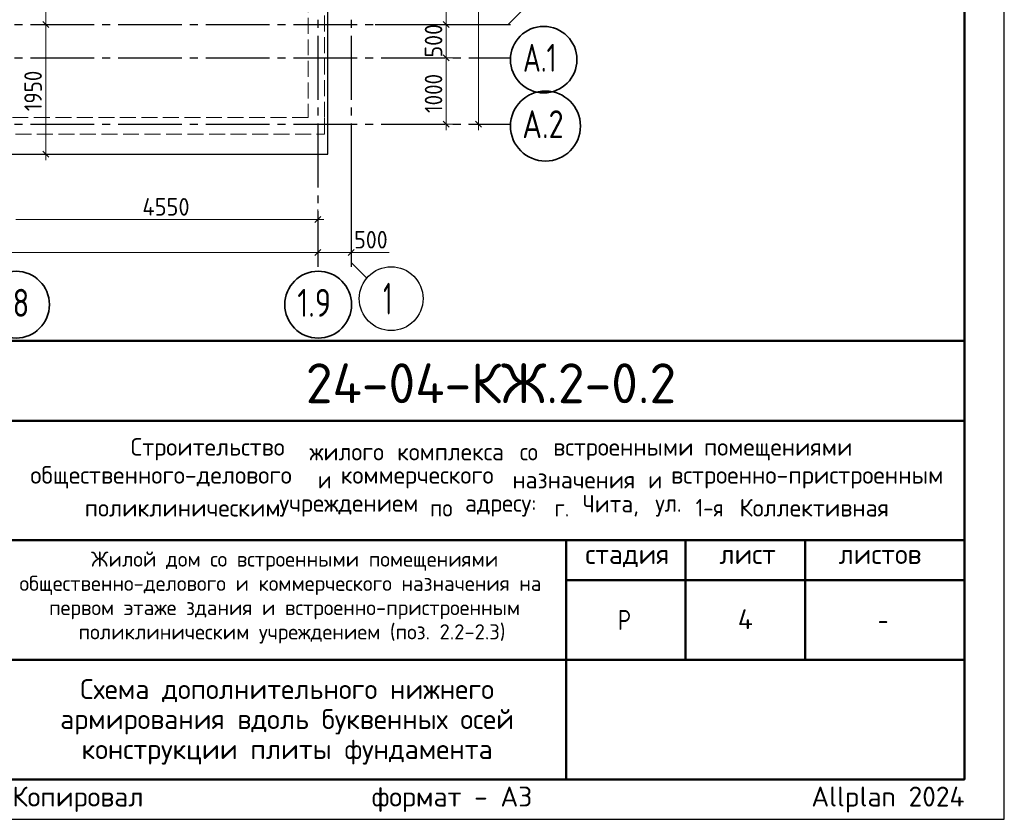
# Model space of a CAD drawing. Header units: millimetres. Extents: x 0 to 50400, y 0 to 35640.
# Tile 7 of 8: x 35573 to 50400, y 0 to 12036. Entities that reach past the tile are written whole.
import ezdxf

# ---------------------------------------------------------------- set-up
doc = ezdxf.new("R2010")
doc.units = ezdxf.units.MM
doc.linetypes.add('______2', pattern=[324, 240, -84])
doc.linetypes.add('______5', pattern=[1320, 960, -120, 120, -120])
for name, color, linetype, lineweight in [('Standard', 7, 'Continuous', 25), ('ЖБ Плита Фундамента верхний уровень', 7, 'Continuous', 35), ('ЖБ Стена верхний уровень', 7, 'Continuous', 35), ('Надписи', 7, 'Continuous', 25), ('Примечания', 7, 'Continuous', 13), ('Размерная линия_ общее', 7, 'Continuous', 13)]:
    doc.layers.add(name, color=color, linetype=linetype, lineweight=lineweight)
doc.layers.add('Оси', color=7, linetype='______5', lineweight=13, true_color=0x656565)
doc.styles.add('ISOCPEUR', font='txt')

msp = doc.modelspace()

# ---------------------------------------------------------------- linework, layer by layer
at = {"layer": 'Standard', "color": 7, "linetype": 'Continuous', "lineweight": 50, "transparency": 33554687}
for p, q in [((27600, 7200), (49800, 7200)), ((35400, 6000), (49800, 6000)), ((35400, 4200), (49800, 4200)), ((43800, 2400), (43800, 4200)), ((45600, 2400), (45600, 4200)), ((47400, 2400), (47400, 4200)), ((43800, 3600), (49800, 3600)), ((35400, 2400), (49800, 2400)), ((43800, 600), (43800, 2400)), ((43800, 600), (43800, 2400))]:
    msp.add_line(p, q, dxfattribs=at)
at = {"layer": 'Standard', "color": 7, "linetype": 'Continuous', "lineweight": 25, "transparency": 33554687}
for p, q in [((49800, 600), (49800, 7200)), ((27600, 600), (49800, 600)), ((27600, 600), (49800, 600)), ((27600, 600), (49800, 600))]:
    msp.add_line(p, q, dxfattribs=at)
msp.add_lwpolyline([(0, 0), (50400, 0), (50400, 35640), (0, 35640), (0, 0)], close=True, dxfattribs=at)
at = {"layer": 'Standard', "color": 7, "linetype": 'Continuous', "lineweight": 50, "transparency": 33554687}
msp.add_lwpolyline([(2400, 35040), (49800, 35040), (49800, 600), (2400, 600), (2400, 35040)], close=True, dxfattribs=at)
at = {"layer": 'ЖБ Плита Фундамента верхний уровень', "color": 253, "linetype": 'Continuous', "lineweight": -3, "true_color": 0xa0a0a0, "transparency": 33554687}
for p, q in [((40215, 10012), (40215, 32912)), ((8715, 10012), (40215, 10012))]:
    msp.add_line(p, q, dxfattribs=at)
at = {"layer": 'ЖБ Стена верхний уровень', "color": 253, "linetype": '______2', "lineweight": 13, "true_color": 0xa0a0a0, "transparency": 33554687}
for p, q in [((39915, 12712), (39915, 10562)), ((40165, 10562), (40165, 12712)), ((39915, 10562), (33665, 10562)), ((40165, 10312), (40165, 10562)), ((9265, 10312), (40165, 10312))]:
    msp.add_line(p, q, dxfattribs=at)
at = {"layer": 'Оси', "color": 8, "linetype": '______5', "lineweight": -3, "transparency": 33554687}
for p, q in [((40065, 32912), (40065, 8317)), ((40565, 32912), (40565, 8317)), ((8015, 11962), (42963, 11962)), ((8015, 11462), (42963, 11462)), ((8015, 10462), (42963, 10462))]:
    msp.add_line(p, q, dxfattribs=at)
at = {"layer": 'Оси', "color": 7, "linetype": 'Continuous', "lineweight": 25, "transparency": 33554687}
for points in [[(40928, 11962), (42928, 11962), (43163, 12197)], [(40565, 10382), (40565, 8382), (40800, 8147)]]:
    msp.add_lwpolyline(points, dxfattribs=at)
at = {"layer": 'Оси', "color": 7, "linetype": 'Continuous', "lineweight": 35, "transparency": 33554687}
for centre, radius in [((43464, 11435), 501), ((43490, 10435), 527), ((35518, 7747), 503), ((40068, 7747), 503)]:
    msp.add_circle(centre, radius, dxfattribs=at)
at = {"layer": 'Оси', "color": 7, "linetype": 'Continuous', "lineweight": 25, "transparency": 33554687}
msp.add_circle((41167, 7837), 480, dxfattribs=at)
at = {"layer": 'Примечания', "color": 7, "linetype": 'Continuous', "lineweight": 13, "transparency": 33554687}
msp.add_line((40515, 8532), (41135, 8532), dxfattribs=at)
at = {"layer": 'Размерная линия_ общее', "color": 7, "linetype": 'Continuous', "lineweight": 13, "transparency": 33554687}
for p, q in [((41997, 11962), (41997, 16862)), ((35967, 11964), (35967, 14654)), ((35967, 11964), (35817, 11964)), ((35967, 11964), (36117, 11964)), ((35967, 11964), (35967, 11964)), ((41997, 11962), (41847, 11962)), ((41997, 11962), (42147, 11962)), ((41997, 11462), (41997, 11962)), ((41997, 11462), (41847, 11462)), ((41997, 11462), (42147, 11462)), ((41997, 10462), (41847, 10462)), ((41997, 10462), (42147, 10462)), ((41997, 10462), (41997, 10372)), ((42480, 10462), (42330, 10462)), ((42480, 10462), (42630, 10462)), ((42480, 10462), (42648, 10462)), ((42480, 10462), (42480, 10372)), ((35967, 10014), (35615, 10014)), ((35967, 10014), (35817, 10014)), ((35967, 10014), (36117, 10014)), ((35967, 10014), (35967, 9924)), ((40065, 9027), (40065, 9177)), ((35515, 9027), (40065, 9027)), ((40065, 9027), (40065, 8877)), ((40065, 9027), (40155, 9027)), ((40065, 8532), (40065, 8682)), ((40565, 8532), (40565, 8682)), ((9265, 8532), (40065, 8532)), ((40065, 8532), (40065, 8382)), ((40065, 8532), (40065, 8532)), ((40065, 8532), (40565, 8532)), ((40565, 8532), (40565, 8382)), ((40565, 8532), (40565, 8532)), ((40565, 8532), (40655, 8532))]:
    msp.add_line(p, q, dxfattribs=at)
at = {"layer": 'Размерная линия_ общее', "color": 7, "linetype": 'Continuous', "lineweight": 25, "transparency": 33554687}
for p, q in [((36012, 11919), (35922, 12009)), ((42042, 11917), (41952, 12007)), ((42042, 11417), (41952, 11507)), ((42042, 10417), (41952, 10507)), ((42525, 10417), (42435, 10507)), ((36012, 9969), (35922, 10059)), ((40020, 8982), (40110, 9072)), ((40020, 8487), (40110, 8577)), ((40520, 8487), (40610, 8577))]:
    msp.add_line(p, q, dxfattribs=at)
at = {"layer": 'Размерная линия_ общее', "color": 7, "linetype": 'Continuous', "lineweight": 13, "transparency": 33554687}
for points in [[(42480, 10462), (42480, 20945), (42480, 20945), (42480, 32362)], [(35967, 10014), (35967, 10609), (35967, 10609), (35967, 11964)], [(41997, 10462), (41997, 10644), (41997, 10644), (41997, 11462)]]:
    msp.add_lwpolyline(points, dxfattribs=at)

# ---------------------------------------------------------------- texts
at = {"layer": 'Standard', "color": 7, "linetype": 'Continuous', "lineweight": 50, "transparency": 33554687, "insert": (39882, 6262), "char_height": 600, "width": 6049.91, "attachment_point": 7, "style": 'ISOCPEUR'}
msp.add_mtext('\\W0.98;24-04-КЖ.2-0.2', dxfattribs=at)
at = {"layer": 'Standard', "color": 7, "linetype": 'Continuous', "lineweight": 25, "transparency": 33554687, "attachment_point": 7, "style": 'ISOCPEUR'}
for s, insert, char_height, width in [('\\W0.98;Строительство ', (37245, 5402), 264, 2820.83), ('\\W0.96;жилого ', (39937, 5402), 264, 1446.12), ('\\W0.97;комплекса ', (41257, 5402), 264, 1975.29), ('\\W0.90;со ', (43105, 5402), 264, 620.97), ('\\W0.98;встроенными ', (43607, 5402), 264, 2398.16), ('\\W0.98;помещениями', (45877, 5402), 264, 2292.21), ('\\W0.99;общественного-делового ', (35733, 4980), 264, 4457.19), ('\\W0.87;и ', (40063, 4980), 264, 457.48), ('\\W0.98;коммерческого ', (40406, 4980), 264, 2714.91), ('\\W0.97;назначения ', (42993, 4980), 264, 2173.24), ('\\W0.87;и ', (45039, 4980), 264, 457.46), ('\\W0.99;встроенно-пристроенным', (45382, 4980), 264, 4298.92), ('\\W0.98;поликлиническим ', (36552, 4557), 264, 3058.06), ('\\W0.98;учреждением ', (39482, 4557), 264, 2397.9), ('\\W0.91;по ', (41752, 4557), 264, 647.69), ('\\W0.96;адресу: ', (42280, 4557), 264, 1472.67), ('\\W0.89;г. ', (43627, 4557), 264, 539.49), ('\\W0.95;Чита, ', (44049, 4557), 264, 1221.07), ('\\W0.92;ул. ', (45145, 4557), 264, 728.23), ('\\W0.86;1-я ', (45752, 4557), 264, 773.52), ('\\W0.98;Коллективная', (46412, 4557), 264, 2450.61), ('\\W0.99;стадия    лист     листов', (44091, 3795), 300, 5247.11), ('\\W0.80;Р', (44580, 2850), 300, 359.84), ('\\W0.78;-', (48495, 2850), 300, 326.39)]:
    msp.add_mtext(s, dxfattribs=dict(at, insert=insert, char_height=char_height, width=width))
at = {"layer": 'Standard', "color": 7, "linetype": 'Continuous', "lineweight": 18, "transparency": 33554687, "char_height": 228, "attachment_point": 7, "style": 'ISOCPEUR'}
for s, insert, width in [('\\W0.99;Жилой дом со встроенными помещениями', (36647, 3741), 6015.25), ('\\W0.99;общественно-делового и коммерческого назначения на', (35570, 3376), 8168.16), ('\\W0.99;первом этаже здания и встроенно-пристроенным', (36015, 3011), 7279.77), ('\\W0.99;поликлиническим учреждением (поз. 2.2-2.3)', (36459, 2646), 6390.3)]:
    msp.add_mtext(s, dxfattribs=dict(at, insert=insert, width=width))
at = {"layer": 'Standard', "color": 7, "linetype": 'Continuous', "lineweight": 25, "transparency": 33554687, "insert": (39600, 2110), "char_height": 300, "width": 6830.25, "attachment_point": 2, "line_spacing_factor": 0.903614}
msp.add_mtext('\\A1;{\\fISOCPEUR|i0|b0;\\H300.000000;\\W1.000000;\\C7;Схема дополнительного нижнего}\\P{\\fISOCPEUR|i0|b0;\\H300.000000;\\W1.000000;\\C7;армирования вдоль буквенных осей}\\P{\\fISOCPEUR|i0|b0;\\H300.000000;\\W1.000000;\\C7;конструкции плиты фундамента}\\P', dxfattribs=at)
at = {"layer": 'Standard', "color": 8, "linetype": 'Continuous', "lineweight": 13, "transparency": 33554687, "insert": (49800, 297), "char_height": 300, "width": 14099.36, "attachment_point": 6, "style": 'ISOCPEUR'}
msp.add_mtext('\\A1;{\\fISOCPEUR|i0|b0;\\H300.000000;\\W1.000000;\\C8;Копировал                  формат - А3                      Allplan 2024}\\P', dxfattribs=at)
at = {"layer": 'Надписи', "color": 7, "linetype": 'Continuous', "lineweight": 13, "transparency": 33554687, "insert": (46500, 3012), "char_height": 300, "width": 360, "attachment_point": 5, "style": 'ISOCPEUR'}
msp.add_mtext('\\A1;{\\fISOCPEUR|i0|b0;\\H300.000000;\\W1.000000;\\C7;4}\\P', dxfattribs=at)
at = {"layer": 'Оси', "color": 7, "linetype": 'Continuous', "lineweight": 35, "transparency": 33554687, "attachment_point": 7, "style": 'ISOCPEUR'}
for s, insert, char_height, width in [('\\W0.71;А.1', (43152, 11252), 420, 773.24), ('\\W0.79;А.2', (43141, 10252), 420, 863.98), ('\\W0.56;1', (41047, 7597), 480, 373.33), ('\\W0.79;1.8', (35203, 7564), 420, 795.3), ('\\W0.79;1.9', (39753, 7564), 420, 795.3)]:
    msp.add_mtext(s, dxfattribs=dict(at, insert=insert, char_height=char_height, width=width))
at = {"layer": 'Размерная линия_ общее', "color": 7, "linetype": 'Continuous', "lineweight": 25, "transparency": 33554687, "char_height": 264, "attachment_point": 7, "rotation": 90, "style": 'ISOCPEUR'}
for s, insert, width in [('\\W0.91;500', (41937, 11467), 674.39), ('\\W0.87;1950', (35907, 10659), 800.29), ('\\W0.87;1000', (41937, 10632), 800.28)]:
    msp.add_mtext(s, dxfattribs=dict(at, insert=insert, width=width))
at = {"layer": 'Размерная линия_ общее', "color": 7, "linetype": 'Continuous', "lineweight": 25, "transparency": 33554687, "char_height": 264, "attachment_point": 7, "style": 'ISOCPEUR'}
for s, insert, width in [('\\W0.93;4550', (37421, 9087), 888.45), ('\\W0.91;500', (40610, 8592), 674.39)]:
    msp.add_mtext(s, dxfattribs=dict(at, insert=insert, width=width))

doc.saveas('drawing.dxf')
